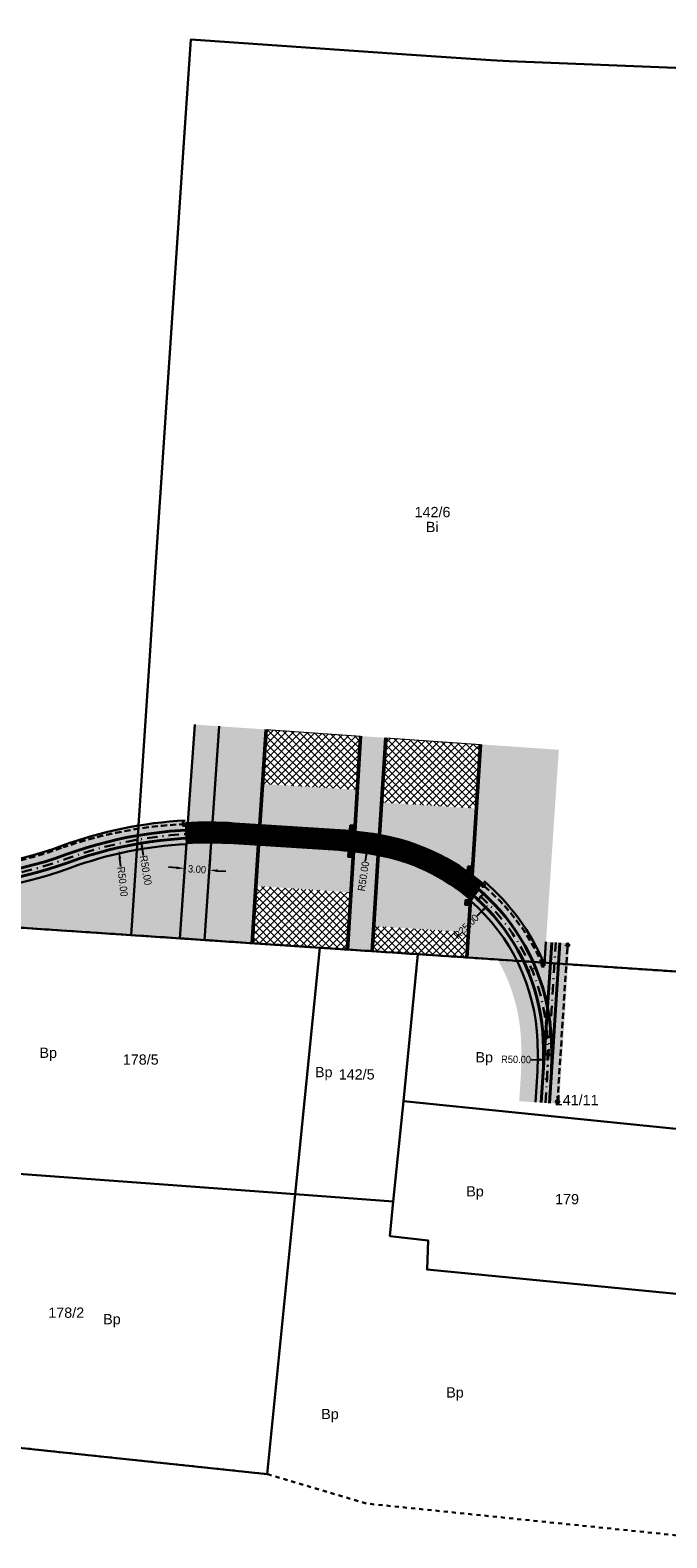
# Model space of a CAD drawing. Header units: metres. Extents: x 6603615 to 6604581, y 5739741 to 5740610.
# Tile 9 of 14: x 6604117 to 6604194, y 5739753 to 5739937. Entities that reach past the tile are written whole.
import ezdxf
from ezdxf.enums import TextEntityAlignment as Align

# ---------------------------------------------------------------- set-up
doc = ezdxf.new("R2010")
doc.units = ezdxf.units.M
for name, pattern in [('DASHDOT', [25.4, 12.7, -6.35, 0, -6.35]), ('HIDDEN', [0.375, 0.25, -0.125]), ('PRZER1-1', [1, 0.5, -0.5])]:
    doc.linetypes.add(name, pattern=pattern)
for name, color, linetype, lineweight in [('_działki', 3, 'Continuous', 40), ('EPT 2_2--830--', 7, 'Continuous', 13), ('EPT 3_2--460--', 7, 'Continuous', 13), ('FREZOWANIE', 12, 'Continuous', 5), ('KRAW_FAZA_12cm_20x30cm', 7, 'Continuous', 50), ('M_WPUSTY', 190, 'Continuous', 30), ('OBRZEŻE_BET_8X40', 236, 'Continuous', 30), ('ODW_DRENAZ', 5, 'HIDDEN', 30), ('ODW_DRENAZ_NAJN', 5, 'HIDDEN', 30), ('ODW_SKRZYNKI', 5, 'Continuous', 13), ('OPORNIK_BET_15X30cm', 124, 'Continuous', 30), ('OSIE_TORU', 10, 'DASHDOT', 30), ('szyny 60R2', 14, 'Continuous', 40), ('T_ODW_ZWROTNIC', 180, 'Continuous', 35), ('T_POŁ_ELEKTR', 1, 'Continuous', 30), ('zwrotnica R50m', 140, 'Continuous', 40)]:
    doc.layers.add(name, color=color, linetype=linetype, lineweight=lineweight)
for name, color, linetype, lineweight, true_color in [('GESDZI', 7, 'Continuous', 18, 0x008000), ('GESDZI_O', 7, 'Continuous', 18, 0x008000), ('GESUZY', 7, 'Continuous', 18, 0x008000), ('GESUZY_O', 7, 'Continuous', 18, 0x008000), ('HECZ_JEZDNIA', 7, 'Continuous', 0, 0xcccccc), ('HECZ_PŁYTY_BET_50X50', 7, 'Continuous', 5, 0xfaf9b8), ('HECZ_ZIELEN', 7, 'Continuous', 0, 0xd6ffd6)]:
    doc.layers.add(name, color=color, linetype=linetype, lineweight=lineweight, true_color=true_color)
doc.layers.add('KRESK_TOR_KLAS_PODKŁAD', color=38, linetype='Continuous', lineweight=15, transparency=0.55)
doc.layers.add('T_KRESK_PŁYTA_EPT', color=86, linetype='Continuous', lineweight=13, transparency=0.55)
doc.layers.add('WYMIARY', color=7, linetype='Continuous')
doc.styles.add('Arial', font='arial.ttf')
doc.styles.add('wym500', font='arial.ttf', dxfattribs={"width": 0.9, "height": 0.9})
doc.dimstyles.new('500', dxfattribs={"dimtxt": 0.9, "dimasz": 1, "dimexe": 0.18, "dimexo": 0, "dimgap": 0.09, "dimtad": 0, "dimzin": 0, "dimdsep": 46, "dimtxsty": 'wym500', "dimcen": 0.25, "dimclrd": 256, "dimclre": 256, "dimclrt": 256, "dimaunit": 2, "dimadec": 7, "dimazin": 0, "dimtfac": 1, "dimtofl": 0, "dimtmove": 0, "dimatfit": 3, "dimfxl": 0.18, "dimtolj": 1, "dimtzin": 0, "dimlwd": -1, "dimlwe": -1, "dimarcsym": 0})
pattern_1 = [(60, (0, 0), (-0.238124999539, 0.412444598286), [0.238125, -0.238125]), (120, (0, 0), (-0.476249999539, 2.66e-10), [0.238125, -0.238125]), (0, (-0.11906, 0.20622), (0.238125, 0.41244459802), [0.238125, -0.238125])]
pattern_2 = [(45, (0, 0), (-0.449012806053, 0.449012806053), []), (135, (0, 0), (-0.449012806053, -0.449012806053), [])]

# ---------------------------------------------------------------- blocks, each defined once
blk = doc.blocks.new('A$C8469fa7e')
at = {"layer": 'GESDZI', "color": 3, "linetype": 'Continuous', "lineweight": 30}
blk.add_lwpolyline([(6604211.14, 5740049.68), (6604208.38, 5740004.99), (6604205.71, 5739965.06), (6604205.14, 5739956.67), (6604203.8, 5739936.9), (6604203.44, 5739931.58), (6604197.3, 5739931.89), (6604174.97, 5739932.82), (6604172.74, 5739932.92), (6604162.47, 5739933.62), (6604136.19, 5739935.43), (6604135.4, 5739923.52), (6604134.09, 5739903.98), (6604131.95, 5739871.82), (6604131.15, 5739859.81), (6604129.12, 5739829.44), (6604128.92, 5739826.44), (6604111.39, 5739827.61), (6604062.77, 5739830.84), (6604014.55, 5739834.06), (6603991.05, 5739835.63), (6603918.87, 5739840.43)], dxfattribs=at)
for points in [[(6604196.08, 5739821.95), (6604163.88, 5739824.11), (6604151.94, 5739824.9), (6604128.92, 5739826.44), (6604129.12, 5739829.44), (6604131.15, 5739859.81), (6604131.95, 5739871.82), (6604134.09, 5739903.98), (6604135.4, 5739923.52), (6604136.19, 5739935.43), (6604162.47, 5739933.62), (6604172.74, 5739932.92), (6604174.97, 5739932.82), (6604197.3, 5739931.89), (6604203.44, 5739931.58), (6604202.44, 5739916.9), (6604201.1, 5739896.98), (6604199.76, 5739877.24), (6604198.87, 5739863.88), (6604198.07, 5739851.9)], [(6604148.92, 5739794.91), (6604107.99, 5739797.9), (6604109.98, 5739814.88), (6604111.39, 5739827.61), (6604128.92, 5739826.44), (6604151.94, 5739824.9)], [(6604162.1, 5739806.24), (6604160.87, 5739794.03), (6604148.92, 5739794.91), (6604151.94, 5739824.9), (6604163.88, 5739824.11)], [(6604202.94, 5739802.07), (6604162.1, 5739806.24), (6604163.88, 5739824.11), (6604196.08, 5739821.95), (6604205, 5739821.48), (6604204.8, 5739819.36)], [(6604201.17, 5739782.23), (6604164.99, 5739785.73), (6604165.12, 5739789.25), (6604160.46, 5739789.81), (6604160.87, 5739794.03), (6604162.1, 5739806.24), (6604202.94, 5739802.07), (6604202.87, 5739796.39), (6604202.2, 5739791.02), (6604201.82, 5739787.94)], [(6604107.99, 5739797.9), (6604148.92, 5739794.91), (6604145.49, 5739760.84), (6604104.16, 5739765.22)]]:
    blk.add_lwpolyline(points, close=True, dxfattribs=at)
at = {"layer": 'GESUZY', "color": 3, "linetype": 'PRZER1-1', "lineweight": 30}
for points in [[(6604211.14, 5740049.68), (6604225.19, 5740023.63), (6604254.17, 5739970.57), (6604285.94, 5739911.03), (6604306.33, 5739857), (6604297.35, 5739839.72), (6604205, 5739821.48), (6604196.08, 5739821.95), (6604163.88, 5739824.11), (6604151.94, 5739824.9), (6604128.92, 5739826.44), (6604111.39, 5739827.61), (6604062.77, 5739830.84), (6604014.55, 5739834.06), (6603991.05, 5739835.63), (6603918.87, 5739840.43)], [(6603918.87, 5739840.43), (6603991.05, 5739835.63), (6604014.55, 5739834.06), (6604062.77, 5739830.84), (6604111.39, 5739827.61), (6604128.92, 5739826.44), (6604151.94, 5739824.9), (6604163.88, 5739824.11), (6604196.08, 5739821.95)], [(6604198.35, 5739753.08), (6604157.55, 5739757.26), (6604145.49, 5739760.84), (6604104.16, 5739765.22), (6604103.76, 5739762.08), (6604080.06, 5739763.01), (6604055.92, 5739765.77), (6604056.49, 5739770.59), (6604007.78, 5739776.06), (6603985.53, 5739778.39), (6603985.11, 5739774.29), (6603913.61, 5739782.31)]]:
    blk.add_lwpolyline(points, dxfattribs=at)
at = {"layer": 'GESDZI_O', "color": 3, "linetype": 'Continuous', "lineweight": 30, "style": 'Arial'}
for s, p in [('142/6', (6604165.65, 5739877.3)), ('178/5', (6604130.1, 5739810.67)), ('142/5', (6604156.41, 5739808.86)), ('141/11', (6604183.21, 5739805.74)), ('179', (6604182.04, 5739793.68)), ('178/2', (6604121.02, 5739779.86))]:
    blk.add_text(s, height=1.25, rotation=360, dxfattribs=at).set_placement(p, align=Align.CENTER)
at = {"layer": 'GESUZY_O', "color": 3, "linetype": 'Continuous', "lineweight": 30, "style": 'Arial'}
for s, p in [('Bi', (6604165.62, 5739875.49)), ('Bp', (6604118.83, 5739811.49)), ('Bp', (6604171.95, 5739810.95)), ('Bp', (6604152.4, 5739809.14)), ('Bp', (6604170.83, 5739794.63)), ('Bp', (6604126.59, 5739779.07)), ('Bp', (6604168.39, 5739770.15)), ('Bp', (6604153.16, 5739767.53))]:
    blk.add_text(s, height=1.25, rotation=360, dxfattribs=at).set_placement(p, align=Align.CENTER)
blk = doc.blocks.new('*D87')
at = {"layer": 'Defpoints', "color": 0, "linetype": 'ByBlock', "transparency": 16777216}
for p in [(6604127.44, 5739836.77), (6604133.26, 5739787.11)]:
    blk.add_point(p, dxfattribs=at)
at = {"layer": 'WYMIARY', "linetype": 'ByBlock', "transparency": 16777216}
blk.add_line((6604127.67, 5739834.78), (6604127.55, 5739835.78), dxfattribs=at)
blk.add_solid([(6604127.72, 5739835.79), (6604127.39, 5739835.76), (6604127.44, 5739836.77)], dxfattribs=at)
at = {"layer": 'WYMIARY', "linetype": 'ByBlock', "transparency": 16777216, "insert": (6604127.89, 5739832.95), "char_height": 0.9, "attachment_point": 5, "rotation": 276.6899, "style": 'wym500'}
blk.add_mtext('\\A1;R50.00', dxfattribs=at)
blk = doc.blocks.new('EPT_0.46')
at = {"layer": 'T_KRESK_PŁYTA_EPT'}
h = blk.add_hatch(color=43, dxfattribs=at)
h.dxf.hatch_style = 1
h.paths.add_polyline_path([(1.31, 1.5), (0, 0), (0.35, -0.3), (1.66, 1.19)])
at = {"layer": 'EPT 3_2--460--', "color": 0}
blk.add_lwpolyline([(1.31, 1.5), (0, 0), (0.35, -0.3), (1.66, 1.19)], close=True, dxfattribs=at)
blk = doc.blocks.new('EPT 2_2--830--1m')
at = {"layer": 'T_KRESK_PŁYTA_EPT'}
h = blk.add_hatch(color=53, dxfattribs=at)
h.dxf.hatch_style = 1
h.paths.add_polyline_path([(0.4, 0.12), (-0.4, -0.12), (-0.69, 0.84), (0.11, 1.08)])
at = {"layer": 'EPT 2_2--830--', "color": 0}
blk.add_lwpolyline([(0.4, 0.12), (-0.4, -0.12), (-0.69, 0.84), (0.11, 1.08)], close=True, dxfattribs=at)
blk = doc.blocks.new('EPT_2_2')
at = {"layer": 'T_KRESK_PŁYTA_EPT'}
h = blk.add_hatch(color=53, dxfattribs=at)
h.dxf.hatch_style = 1
h.paths.add_polyline_path([(0.1, -2.03), (-0.72, -1.9), (-0.41, 0.06), (0.41, -0.06)])
at = {"layer": 'EPT 2_2--830--', "color": 0}
blk.add_lwpolyline([(0.1, -2.03), (-0.72, -1.9), (-0.41, 0.06), (0.41, -0.06)], close=True, dxfattribs=at)
blk = doc.blocks.new('EPT5')
at = {"layer": 'T_KRESK_PŁYTA_EPT'}
h = blk.add_hatch(color=53, dxfattribs=at)
h.dxf.hatch_style = 1
h.paths.add_polyline_path([(0, 0), (0.51, 0.65), (0.9, 0.35), (0.39, -0.31)])
at = {"layer": 'EPT 2_2--830--', "color": 0}
blk.add_lwpolyline([(0, 0), (0.51, 0.65), (0.9, 0.35), (0.39, -0.31)], close=True, dxfattribs=at)
blk = doc.blocks.new('EPT 3_2 1m')
at = {"layer": 'T_KRESK_PŁYTA_EPT'}
h = blk.add_hatch(color=43, dxfattribs=at)
h.dxf.hatch_style = 1
h.paths.add_polyline_path([(0.09, 1.07), (0.38, 0.12), (-0.32, -0.1), (-0.61, 0.86)])
at = {"layer": 'EPT 3_2--460--', "color": 0}
blk.add_lwpolyline([(0.09, 1.07), (0.38, 0.12), (-0.32, -0.1), (-0.61, 0.86)], close=True, dxfattribs=at)
blk = doc.blocks.new('EPT 3_2')
at = {"layer": 'T_KRESK_PŁYTA_EPT'}
h = blk.add_hatch(color=43, dxfattribs=at)
h.dxf.hatch_style = 1
h.paths.add_polyline_path([(-0.56, -1.91), (0, 0), (0.64, -0.19), (0.08, -2.1)])
at = {"layer": 'EPT 3_2--460--', "color": 0}
blk.add_lwpolyline([(-0.56, -1.91), (0, 0), (0.64, -0.19), (0.08, -2.1)], close=True, dxfattribs=at)
blk = doc.blocks.new('EPT_0.46_2')
at = {"layer": 'T_KRESK_PŁYTA_EPT'}
h = blk.add_hatch(color=43, dxfattribs=at)
h.dxf.hatch_style = 1
h.paths.add_polyline_path([(0, 0), (0.66, 0.75), (1.01, 0.45), (0.35, -0.3)])
at = {"layer": 'EPT 3_2--460--', "color": 0}
blk.add_lwpolyline([(0, 0), (0.66, 0.75), (1.01, 0.45), (0.35, -0.3)], close=True, dxfattribs=at)
blk = doc.blocks.new('*D262')
at = {"layer": 'Defpoints', "color": 0, "linetype": 'ByBlock', "transparency": 16777216}
for p in [(6604135.55, 5739835.86), (6604138.54, 5739835.65), (6604138.45, 5739834.35)]:
    blk.add_point(p, dxfattribs=at)
at = {"layer": 'WYMIARY', "linetype": 'ByBlock', "transparency": 16777216}
for p, q in [((6604135.55, 5739835.86), (6604135.45, 5739834.37)), ((6604138.54, 5739835.65), (6604138.44, 5739834.17)), ((6604134.46, 5739834.62), (6604133.47, 5739834.69)), ((6604139.45, 5739834.28), (6604140.45, 5739834.21))]:
    blk.add_line(p, q, dxfattribs=at)
for points in [[(6604134.47, 5739834.79), (6604134.45, 5739834.46), (6604135.46, 5739834.55)], [(6604139.46, 5739834.44), (6604139.44, 5739834.11), (6604138.45, 5739834.35)]]:
    blk.add_solid(points, dxfattribs=at)
at = {"layer": 'WYMIARY', "linetype": 'ByBlock', "transparency": 16777216, "insert": (6604136.96, 5739834.45), "char_height": 0.9, "attachment_point": 5, "rotation": 356.0418, "style": 'wym500'}
blk.add_mtext('\\A1;3.00', dxfattribs=at)
blk = doc.blocks.new('*D264')
at = {"layer": 'Defpoints', "color": 0, "linetype": 'ByBlock', "transparency": 16777216}
for p in [(6604130.09, 5739838.12), (6604138.29, 5739788.79)]:
    blk.add_point(p, dxfattribs=at)
at = {"layer": 'WYMIARY', "linetype": 'ByBlock', "transparency": 16777216}
blk.add_line((6604130.42, 5739836.14), (6604130.26, 5739837.13), dxfattribs=at)
blk.add_solid([(6604130.42, 5739837.16), (6604130.09, 5739837.1), (6604130.09, 5739838.12)], dxfattribs=at)
at = {"layer": 'WYMIARY', "linetype": 'ByBlock', "transparency": 16777216, "insert": (6604130.72, 5739834.33), "char_height": 0.9, "attachment_point": 5, "rotation": 279.4313, "style": 'wym500'}
blk.add_mtext('\\A1;R50.00', dxfattribs=at)
blk = doc.blocks.new('*D265')
at = {"layer": 'Defpoints', "color": 0, "linetype": 'ByBlock', "transparency": 16777216}
for p in [(6604157.81, 5739837.48), (6604150.47, 5739788.02)]:
    blk.add_point(p, dxfattribs=at)
at = {"layer": 'WYMIARY', "linetype": 'ByBlock', "transparency": 16777216}
blk.add_line((6604157.5, 5739835.42), (6604157.66, 5739836.49), dxfattribs=at)
blk.add_solid([(6604157.5, 5739836.51), (6604157.83, 5739836.46), (6604157.81, 5739837.48)], dxfattribs=at)
at = {"layer": 'WYMIARY', "linetype": 'ByBlock', "transparency": 16777216, "insert": (6604157.23, 5739833.6), "char_height": 0.9, "attachment_point": 5, "rotation": 81.5609, "style": 'wym500'}
blk.add_mtext('\\A1;R50.00', dxfattribs=at)
blk = doc.blocks.new('*D266')
at = {"layer": 'Defpoints', "color": 0, "linetype": 'ByBlock', "transparency": 16777216}
for p in [(6604172.5, 5739830.17), (6604154.66, 5739812.67)]:
    blk.add_point(p, dxfattribs=at)
at = {"layer": 'WYMIARY', "linetype": 'ByBlock', "transparency": 16777216}
blk.add_line((6604171.07, 5739828.77), (6604171.79, 5739829.47), dxfattribs=at)
blk.add_solid([(6604171.67, 5739829.59), (6604171.9, 5739829.36), (6604172.5, 5739830.17)], dxfattribs=at)
at = {"layer": 'WYMIARY', "linetype": 'ByBlock', "transparency": 16777216, "insert": (6604169.76, 5739827.48), "char_height": 0.9, "attachment_point": 5, "rotation": 44.4543, "style": 'wym500'}
blk.add_mtext('\\A1;R25.00', dxfattribs=at)
blk = doc.blocks.new('*D267')
at = {"layer": 'Defpoints', "color": 0, "linetype": 'ByBlock', "transparency": 16777216}
for p in [(6604129.67, 5739811.76), (6604179.67, 5739811.26)]:
    blk.add_point(p, dxfattribs=at)
at = {"layer": 'WYMIARY', "linetype": 'ByBlock', "transparency": 16777216}
blk.add_line((6604177.67, 5739811.28), (6604178.67, 5739811.27), dxfattribs=at)
blk.add_solid([(6604178.67, 5739811.44), (6604178.67, 5739811.11), (6604179.67, 5739811.26)], dxfattribs=at)
at = {"layer": 'WYMIARY', "linetype": 'ByBlock', "transparency": 16777216, "insert": (6604175.83, 5739811.3), "char_height": 0.9, "attachment_point": 5, "rotation": 359.4273, "style": 'wym500'}
blk.add_mtext('\\A1;R50.00', dxfattribs=at)
blk = doc.blocks.new('WPUST')
at = {"layer": 'M_WPUSTY'}
h = blk.add_hatch(color=256, dxfattribs=at)
h.dxf.hatch_style = 1
h.paths.add_polyline_path([(0.54, 0.48), (-0.06, 0.4), (0, 0), (0.59, 0.08)])
blk.add_lwpolyline([(0.54, 0.48), (-0.06, 0.4), (0, 0), (0.59, 0.08), (0.54, 0.48)], close=True, dxfattribs=at)
blk = doc.blocks.new('zwr50')
at = {"layer": 'T_ODW_ZWROTNIC'}
for centre in [(-2.66, 2.27), (-2.99, 1.61), (-0.13, 0.63)]:
    blk.add_circle(centre, 0.06, dxfattribs=at)
at = {"layer": 'zwrotnica R50m'}
for p, q in [((0, 0), (-4.45, 2.27)), ((0.45, 0.89), (-4, 3.16))]:
    blk.add_line(p, q, dxfattribs=at)
for radius in [49.5, 50.5]:
    blk.add_arc((-22.5, -44.09), radius, 62.9595, 68.7469, dxfattribs=at)
blk = doc.blocks.new('skrzynka-odw-szyny')
blk.add_lwpolyline([(0.07, 0.21), (0.07, 0), (-0.08, 0), (-0.08, 0.21)], close=True)
at = {"linetype": 'HIDDEN', "ltscale": 0.2}
blk.add_circle((0, 0.07), 0.054, dxfattribs=at)
blk = doc.blocks.new('POŁ_ELEKTR')
at = {"layer": 'T_POŁ_ELEKTR'}
blk.add_line((0, 0), (0.83, -0.55), dxfattribs=at)
for centre in [(0, 0), (0.83, -0.55)]:
    blk.add_circle(centre, 0.1, dxfattribs=at)

msp = doc.modelspace()

# ---------------------------------------------------------------- hatches: boundary and pattern name
at = {"layer": 'FREZOWANIE'}
h = msp.add_hatch(dxfattribs=at)
h.set_pattern_fill('ANSI37', color=256, scale=0.2)
h.set_pattern_definition(pattern_2)
h.paths.add_polyline_path([(6604156.485, 5739844.128), (6604156.885, 5739850.663), (6604145.397, 5739851.458), (6604144.954, 5739844.834)])
h = msp.add_hatch(dxfattribs=at)
h.set_pattern_fill('ANSI37', color=256, scale=0.2)
h.set_pattern_definition(pattern_2)
h.paths.add_polyline_path([(6604170.993, 5739841.85), (6604171.492, 5739849.652), (6604159.956, 5739850.45), (6604159.453, 5739842.588)])
h = msp.add_hatch(dxfattribs=at)
h.set_pattern_fill('ANSI37', color=256, scale=0.2)
h.set_pattern_definition(pattern_2)
h.paths.add_polyline_path([(6604144.123, 5739832.408), (6604143.658, 5739825.454), (6604151.94, 5739824.9), (6604155.294, 5739824.678), (6604155.72, 5739831.632)])
h = msp.add_hatch(dxfattribs=at)
h.set_pattern_fill('ANSI37', color=256, scale=0.2)
h.set_pattern_definition(pattern_2)
h.paths.add_polyline_path([(6604158.489, 5739827.522), (6604158.294, 5739824.48), (6604163.88, 5739824.11), (6604169.833, 5739823.711), (6604170.029, 5739826.783)])
at = {"layer": 'HECZ_JEZDNIA'}
h = msp.add_hatch(color=256, dxfattribs=at)
h.dxf.hatch_style = 1
h.paths.add_polyline_path([(6604153.728, 5739839.266, -0.0119566), (6604156.174, 5739839.052), (6604156.485, 5739844.128), (6604144.954, 5739844.834), (6604144.621, 5739839.845)])
h = msp.add_hatch(color=256, dxfattribs=at)
h.dxf.hatch_style = 1
h.paths.add_polyline_path([(6604170.474, 5739833.74), (6604170.993, 5739841.85), (6604159.453, 5739842.588), (6604159.199, 5739838.622, -0.1181957)])
h = msp.add_hatch(color=256, dxfattribs=at)
h.dxf.hatch_style = 1
h.paths.add_polyline_path([(6604155.72, 5739831.632), (6604156.026, 5739836.623, 0.0125801), (6604153.574, 5739836.841), (6604144.458, 5739837.42), (6604144.123, 5739832.408)])
h = msp.add_hatch(color=256, dxfattribs=at)
h.dxf.hatch_style = 1
h.paths.add_polyline_path([(6604170.029, 5739826.783), (6604170.285, 5739830.775, 0.1326633), (6604159.043, 5739836.181), (6604158.489, 5739827.522)])
at = {"layer": 'HECZ_PŁYTY_BET_50X50'}
h = msp.add_hatch(color=256, dxfattribs=at)
h.dxf.hatch_style = 1
h.paths.add_polyline_path([(6604139.665, 5739851.854), (6604136.672, 5739852.061), (6604135.843, 5739840.085, -0.0146647), (6604138.854, 5739840.14)])
h = msp.add_hatch(color=256, dxfattribs=at)
h.dxf.hatch_style = 1
h.paths.add_polyline_path([(6604138.686, 5739837.712, 0.0153995), (6604135.675, 5739837.644), (6604134.872, 5739826.042), (6604137.865, 5739825.842)])
at = {"layer": 'HECZ_ZIELEN'}
h = msp.add_hatch(color=256, dxfattribs=at)
h.dxf.hatch_style = 1
h.paths.add_polyline_path([(6604138.854, 5739840.14, -0.0131066), (6604141.544, 5739840.04), (6604144.621, 5739839.845), (6604145.397, 5739851.458), (6604139.665, 5739851.854)])
h = msp.add_hatch(color=256, dxfattribs=at)
h.dxf.hatch_style = 1
edge = h.paths.add_edge_path()
edge.add_line((6604159.956, 5739850.45), (6604156.885, 5739850.663))
edge.add_line((6604156.885, 5739850.663), (6604156.174, 5739839.052))
edge.add_arc((6604150.471, 5739788.019), 51.35, 80.36353, 83.62341, ccw=False)
edge.add_arc((6604154.656, 5739812.667), 26.35, 80.07136, 80.36353, ccw=False)
edge.add_line((6604159.199, 5739838.622), (6604159.956, 5739850.45))
edge = h.paths.add_edge_path()
edge.add_arc((6604154.656, 5739812.666), 23.92, 79.43173, 80.36353)
edge.add_arc((6604150.471, 5739788.019), 48.92, 80.36353, 83.48054)
edge.add_line((6604156.026, 5739836.623), (6604155.294, 5739824.678))
edge.add_line((6604155.294, 5739824.678), (6604158.294, 5739824.48))
edge.add_line((6604158.294, 5739824.48), (6604159.043, 5739836.181))
h = msp.add_hatch(color=256, dxfattribs=at)
h.dxf.hatch_style = 1
edge = h.paths.add_edge_path()
edge.add_line((6604181.037, 5739848.992), (6604171.544, 5739849.649))
edge.add_line((6604171.544, 5739849.649), (6604170.474, 5739833.74))
edge.add_arc((6604154.657, 5739812.668), 26.348, 49.6328, 53.10811, ccw=False)
edge.add_line((6604171.723, 5739832.743), (6604171.93, 5739832.987))
edge.add_arc((6604154.656, 5739812.666), 26.67, 22.49198, 49.63291, ccw=False)
edge.add_line((6604179.297, 5739822.869), (6604179.475, 5739825.601))
edge.add_line((6604179.475, 5739825.601), (6604181.037, 5739848.992))
h = msp.add_hatch(color=256, dxfattribs=at)
h.dxf.hatch_style = 1
edge = h.paths.add_edge_path()
edge.add_line((6604128.92, 5739826.44), (6604129.12, 5739829.44))
edge.add_line((6604129.12, 5739829.44), (6604129.613, 5739836.816))
edge.add_arc((6604138.287, 5739788.794), 48.8, 100.2388, 110.05313)
edge.add_arc((6604103.998, 5739882.731), 51.2, 266.36353, 290.05313, ccw=False)
edge.add_line((6604100.751, 5739831.634), (6604029.337, 5739836.173))
edge.add_line((6604029.337, 5739836.173), (6604029.241, 5739834.676))
edge.add_line((6604029.241, 5739834.676), (6603984.111, 5739837.544))
edge.add_line((6603984.111, 5739837.544), (6603984.019, 5739836.098))
edge.add_line((6603984.019, 5739836.098), (6603991.05, 5739835.63))
edge.add_line((6603991.05, 5739835.63), (6604014.55, 5739834.06))
edge.add_line((6604014.55, 5739834.06), (6604062.77, 5739830.84))
edge.add_line((6604062.77, 5739830.84), (6604111.39, 5739827.61))
edge.add_line((6604111.39, 5739827.61), (6604128.92, 5739826.44))
edge = h.paths.add_edge_path()
edge.add_arc((6604138.287, 5739788.794), 48.8, 93.07892, 100.2388)
edge.add_line((6604129.613, 5739836.816), (6604129.12, 5739829.44))
edge.add_line((6604129.12, 5739829.44), (6604128.92, 5739826.44))
edge.add_line((6604128.92, 5739826.44), (6604134.872, 5739826.042))
edge.add_line((6604134.872, 5739826.042), (6604135.666, 5739837.523))
h = msp.add_hatch(color=256, dxfattribs=at)
h.dxf.hatch_style = 1
h.paths.add_polyline_path([(6604144.458, 5739837.42), (6604141.39, 5739837.615, 0.0138283), (6604138.686, 5739837.712), (6604137.865, 5739825.842), (6604143.658, 5739825.454)])
h = msp.add_hatch(color=256, dxfattribs=at)
h.dxf.hatch_style = 1
h.paths.add_polyline_path([(6604170.275, 5739830.624), (6604169.833, 5739823.711), (6604175.948, 5739823.3, 0.0982535)])
h = msp.add_hatch(color=256, dxfattribs=at)
h.dxf.hatch_style = 1
h.paths.add_polyline_path([(6604178.37, 5739808.599, 0.0252576), (6604178.441, 5739813.525, 0.1071839), (6604175.948, 5739823.3), (6604173.598, 5739823.458, -0.1210317), (6604176.442, 5739813.453, -0.0252575), (6604176.374, 5739808.728), (6604176.211, 5739806.227), (6604178.207, 5739806.097)])
at = {"layer": 'KRESK_TOR_KLAS_PODKŁAD'}
h = msp.add_hatch(dxfattribs=at)
h.set_pattern_fill('TRIANG', color=256, scale=0.05)
h.set_pattern_definition(pattern_1)
edge = h.paths.add_edge_path()
edge.add_line((6604135.675, 5739837.644), (6604135.528, 5739840.39))
edge.add_arc((6604138.287, 5739788.794), 51.67, 93.06157, 110.05313)
edge.add_arc((6604103.998, 5739882.731), 48.33, 266.36353, 290.05313, ccw=False)
edge.add_line((6604100.933, 5739834.498), (6604063.367, 5739836.886))
edge.add_line((6604063.367, 5739836.886), (6604063.185, 5739834.022))
edge.add_line((6604063.185, 5739834.022), (6604100.751, 5739831.634))
edge.add_arc((6604103.998, 5739882.731), 51.2, 266.36353, 290.05313)
edge.add_arc((6604138.287, 5739788.794), 48.8, 93.07892, 110.05313, ccw=False)
edge.add_line((6604135.666, 5739837.523), (6604135.675, 5739837.644))
h = msp.add_hatch(dxfattribs=at)
h.set_pattern_fill('TRIANG', color=256, scale=0.05)
h.set_pattern_definition(pattern_1)
h.paths.add_polyline_path([(6604159.067, 5739838.645, 0.0261859), (6604153.728, 5739839.266), (6604141.544, 5739840.04, 0.029234), (6604135.545, 5739840.07), (6604135.675, 5739837.644, -0.029234), (6604141.39, 5739837.615), (6604153.574, 5739836.841, -0.0261859), (6604158.66, 5739836.249, -0.1379283), (6604170.365, 5739830.706), (6604170.745, 5739831.143), (6604170.697, 5739831.185), (6604171.351, 5739831.941), (6604171.172, 5739832.095), (6604171.723, 5739832.743, 0.134897)])
h = msp.add_hatch(dxfattribs=at)
h.set_pattern_fill('TRIANG', color=256, scale=0.05)
h.set_pattern_definition(pattern_1)
edge = h.paths.add_edge_path()
edge.add_line((6604170.745, 5739831.143), (6604170.365, 5739830.706))
edge.add_line((6604170.365, 5739830.706), (6604170.285, 5739830.775))
edge.add_line((6604170.285, 5739830.775), (6604170.275, 5739830.624))
edge.add_arc((6604154.656, 5739812.666), 23.8, 2.06764, 48.98495, ccw=False)
edge.add_arc((6604129.672, 5739811.764), 48.8, -3.71986, 2.06764, ccw=False)
edge.add_line((6604178.37, 5739808.598), (6604178.207, 5739806.097))
edge.add_line((6604178.207, 5739806.097), (6604181.071, 5739805.911))
edge.add_line((6604181.071, 5739805.911), (6604182.339, 5739825.415))
edge.add_line((6604182.339, 5739825.415), (6604179.475, 5739825.601))
edge.add_line((6604179.475, 5739825.601), (6604179.297, 5739822.869))
edge.add_arc((6604154.656, 5739812.666), 26.67, 22.49198, 49.63292)
edge.add_line((6604171.93, 5739832.987), (6604171.172, 5739832.095))
edge.add_line((6604171.172, 5739832.095), (6604171.351, 5739831.941))
edge.add_line((6604171.351, 5739831.941), (6604170.697, 5739831.185))
edge.add_line((6604170.697, 5739831.185), (6604170.745, 5739831.143))

# ---------------------------------------------------------------- linework, layer by layer
at = {"layer": 'FREZOWANIE'}
for p, q in [((6604145.397, 5739851.458), (6604156.885, 5739850.663)), ((6604159.956, 5739850.45), (6604171.492, 5739849.652)), ((6604143.658, 5739825.454), (6604155.294, 5739824.678)), ((6604158.294, 5739824.48), (6604169.833, 5739823.711))]:
    msp.add_line(p, q, dxfattribs=at)
at = {"layer": 'KRAW_FAZA_12cm_20x30cm', "flags": 128}
for points in [[(6604145.397, 5739851.458), (6604144.621, 5739839.845)], [(6604156.885, 5739850.663), (6604156.174, 5739839.052)], [(6604159.956, 5739850.45), (6604159.199, 5739838.622)], [(6604170.474, 5739833.74), (6604171.492, 5739849.652)], [(6604144.458, 5739837.42), (6604143.658, 5739825.454)], [(6604156.026, 5739836.623), (6604155.294, 5739824.678)], [(6604159.043, 5739836.181), (6604158.294, 5739824.48)], [(6604169.833, 5739823.711), (6604170.285, 5739830.775)]]:
    msp.add_lwpolyline(points, dxfattribs=at)
at = {"layer": 'OBRZEŻE_BET_8X40', "flags": 128}
for points in [[(6604136.672, 5739852.061), (6604135.843, 5739840.085)], [(6604139.665, 5739851.854), (6604138.854, 5739840.14)], [(6604135.675, 5739837.644), (6604134.872, 5739826.042)], [(6604138.686, 5739837.712), (6604137.865, 5739825.842)]]:
    msp.add_lwpolyline(points, dxfattribs=at)
for points in [[(6604135.666, 5739837.523, 0.0741997), (6604121.554, 5739834.635, -0.1037351), (6604100.751, 5739831.634), (6604061.038, 5739834.158), (6603984.206, 5739839.041)], [(6604135.528, 5739840.39, 0.0742758), (6604120.57, 5739837.331, -0.1037351), (6604100.933, 5739834.498), (6604030.198, 5739838.994)], [(6604171.93, 5739832.987, -0.1189814), (6604179.297, 5739822.869), (6604179.475, 5739825.601)], [(6604178.207, 5739806.097), (6604178.37, 5739808.598, 0.0252581), (6604178.441, 5739813.525, 0.2076239), (6604170.275, 5739830.624)]]:
    msp.add_lwpolyline(points, format="xyb", dxfattribs=at)
at = {"layer": 'ODW_DRENAZ', "ltscale": 3}
msp.add_lwpolyline([(6604179.094, 5739822.785, 0.1153409), (6604171.645, 5739832.651, 0.134897), (6604159.047, 5739838.526, 0.0261859), (6604153.721, 5739839.146), (6604141.537, 5739839.92, 0.029234), (6604135.551, 5739839.95, 0.0723112), (6604120.646, 5739837.124, -0.1037351), (6604100.919, 5739834.279), (6604025.498, 5739839.169)], format="xyb", dxfattribs=at)
msp.add_lwpolyline([(6604180.866, 5739806.145), (6604182.105, 5739825.209)], dxfattribs=at)
at = {"layer": 'ODW_DRENAZ', "ltscale": 0.1}
for centre in [(6604135.33, 5739839.94), (6604171.814, 5739832.51), (6604182.105, 5739825.209)]:
    msp.add_circle(centre, 0.212, dxfattribs=at)
at = {"layer": 'ODW_DRENAZ', "ltscale": 0.5}
for centre in [(6604135.33, 5739839.94), (6604171.814, 5739832.51), (6604182.105, 5739825.209)]:
    msp.add_circle(centre, 0.158, dxfattribs=at)
at = {"layer": 'ODW_DRENAZ_NAJN', "ltscale": 0.1}
for centre in [(6604179.094, 5739822.785), (6604180.866, 5739806.145)]:
    msp.add_circle(centre, 0.212, dxfattribs=at)
at = {"layer": 'ODW_DRENAZ_NAJN', "ltscale": 0.5}
for centre in [(6604179.094, 5739822.785), (6604180.866, 5739806.145)]:
    msp.add_circle(centre, 0.158, dxfattribs=at)
at = {"layer": 'OPORNIK_BET_15X30cm', "flags": 128}
for points in [[(6604171.723, 5739832.743, 0.134897), (6604159.067, 5739838.645, 0.0261859), (6604153.728, 5739839.266), (6604141.544, 5739840.04, 0.029234), (6604135.545, 5739840.07)], [(6604170.365, 5739830.706, 0.1379283), (6604158.66, 5739836.249, 0.0261859), (6604153.574, 5739836.841), (6604141.39, 5739837.615, 0.029234), (6604135.675, 5739837.644)]]:
    msp.add_lwpolyline(points, format="xyb", dxfattribs=at)
at = {"layer": 'OSIE_TORU', "ltscale": 0.1, "flags": 128}
msp.add_lwpolyline([(6604179.567, 5739808.521, 0.0252581), (6604179.64, 5739813.568, 0.3555722), (6604158.841, 5739837.314, 0.0261859), (6604153.643, 5739837.919), (6604141.459, 5739838.693, 0.1037351), (6604121.143, 5739835.762, -0.1037351), (6604100.827, 5739832.832), (6603984.282, 5739840.239)], format="xyb", dxfattribs=at)
msp.add_lwpolyline([(6604179.405, 5739806.02), (6604180.673, 5739825.523)], dxfattribs=at)
at = {"layer": 'szyny 60R2', "ltscale": 3, "flags": 128}
for points in [[(6604180.066, 5739808.488, 0.0252581), (6604180.14, 5739813.586, 0.3555722), (6604158.925, 5739837.807, 0.0261859), (6604153.674, 5739838.418), (6604141.49, 5739839.192, 0.1037351), (6604120.971, 5739836.232, -0.1037351), (6604100.859, 5739833.331), (6603984.314, 5739840.738)], [(6604179.068, 5739808.553, 0.0252581), (6604179.14, 5739813.55, 0.3555722), (6604158.757, 5739836.821, 0.0261859), (6604153.611, 5739837.42), (6604141.427, 5739838.194, 0.1037351), (6604121.314, 5739835.293, -0.1037351), (6604100.795, 5739832.333), (6603984.25, 5739839.74)]]:
    msp.add_lwpolyline(points, format="xyb", dxfattribs=at)
for points in [[(6604178.906, 5739806.052), (6604180.174, 5739825.555)], [(6604179.904, 5739805.987), (6604181.171, 5739825.491)]]:
    msp.add_lwpolyline(points, dxfattribs=at)

# ---------------------------------------------------------------- block references
at = {"layer": '_działki', "color": 1}
msp.add_blockref('A$C8469fa7e', (0, 0), dxfattribs=at)
at = {"layer": 'EPT 2_2--830--', "lineweight": 100}
for p, rotation in [((6604135.617, 5739838.722), 255.5985631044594), ((6604136.626, 5739838.766), 254.4411883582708), ((6604137.636, 5739838.789), 253.2838136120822), ((6604138.646, 5739838.792), 252.1264388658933), ((6604139.655, 5739838.775), 250.9690641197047), ((6604140.665, 5739838.737), 249.8116893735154), ((6604153.649, 5739837.918), 248.8598297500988), ((6604154.666, 5739837.843), 247.6909958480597), ((6604155.682, 5739837.747), 246.5221619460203), ((6604156.695, 5739837.63), 245.3533280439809), ((6604157.706, 5739837.493), 244.1844941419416), ((6604158.713, 5739837.335), 243.0156602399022), ((6604159.716, 5739837.149), 240.8265563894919), ((6604160.71, 5739836.922), 238.4888885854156), ((6604161.695, 5739836.655), 236.1512207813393), ((6604162.667, 5739836.348), 233.8135529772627), ((6604163.627, 5739836.002), 231.4758851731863), ((6604164.571, 5739835.616), 229.1382173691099), ((6604165.499, 5739835.193), 226.8005495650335), ((6604166.409, 5739834.732), 224.4628817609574), ((6604167.299, 5739834.234), 222.125213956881), ((6604168.168, 5739833.7), 219.7875461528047), ((6604169.015, 5739833.132), 217.4498783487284), ((6604169.838, 5739832.529), 215.1122105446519)]:
    msp.add_blockref('EPT 2_2--830--1m', p, dxfattribs=dict(at, rotation=rotation))
at = {"layer": 'EPT 2_2--830--', "lineweight": 50, "xscale": -1, "rotation": 257.3736254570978}
for p in [(6604143.659, 5739838.553), (6604145.655, 5739838.426), (6604147.651, 5739838.299), (6604149.647, 5739838.172), (6604151.643, 5739838.046), (6604153.639, 5739837.919)]:
    msp.add_blockref('EPT_2_2', p, dxfattribs=at)
at = {"layer": 'EPT 2_2--830--', "lineweight": 100}
msp.add_blockref('EPT5', (6604170.378, 5739831.581), dxfattribs=at)
at = {"layer": 'EPT 3_2--460--', "xscale": -1, "rotation": 69.95319615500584}
for p in [(6604141.645, 5739840.014), (6604143.641, 5739839.887), (6604145.637, 5739839.76), (6604147.633, 5739839.633), (6604149.629, 5739839.506), (6604151.625, 5739839.379)]:
    msp.add_blockref('EPT 3_2', p, dxfattribs=at)
at = {"layer": 'EPT 3_2--460--', "lineweight": 100}
for name, p, rotation in [('EPT 3_2 1m', (6604135.564, 5739839.716), 255.5673715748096), ('EPT 3_2 1m', (6604136.574, 5739839.76), 254.4319112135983), ('EPT 3_2 1m', (6604137.584, 5739839.784), 253.2964508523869), ('EPT_0.46_2', (6604137.659, 5739838.19), 311.4565231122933), ('EPT 3_2 1m', (6604138.594, 5739839.788), 252.1609904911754), ('EPT 3_2 1m', (6604139.605, 5739839.772), 251.0255301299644), ('EPT 3_2 1m', (6604140.615, 5739839.735), 249.8900697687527), ('EPT_0.46', (6604141.682, 5739838.077), 307.6638315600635), ('EPT_0.46', (6604143.678, 5739837.951), 307.6638315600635), ('EPT_0.46', (6604145.674, 5739837.824), 307.6638315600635), ('EPT 3_2 1m', (6604153.6, 5739838.918), 248.7786512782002), ('EPT 3_2 1m', (6604154.618, 5739838.845), 247.7516374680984), ('EPT 3_2 1m', (6604155.634, 5739838.752), 246.6049349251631), ('EPT 3_2 1m', (6604156.648, 5739838.639), 245.4582323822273), ('EPT 3_2 1m', (6604157.66, 5739838.505), 244.3115298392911), ('EPT 3_2 1m', (6604158.669, 5739838.351), 243.1648272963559), ('EPT 3_2 1m', (6604159.674, 5739838.173), 241.285863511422), ('EPT_0.46_2', (6604135.651, 5739838.123), 313.7870408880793), ('EPT_0.46_2', (6604136.655, 5739838.167), 312.6217820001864), ('EPT_0.46_2', (6604138.664, 5739838.192), 310.2912642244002), ('EPT_0.46_2', (6604139.668, 5739838.174), 309.126005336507), ('EPT_0.46_2', (6604140.672, 5739838.136), 307.9607464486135), ('EPT_0.46', (6604147.67, 5739837.697), 307.6638315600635), ('EPT_0.46', (6604149.666, 5739837.57), 307.6638315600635), ('EPT_0.46', (6604151.662, 5739837.443), 307.6638315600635), ('EPT_0.46_2', (6604153.66, 5739837.316), 307.0025277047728), ('EPT_0.46_2', (6604154.682, 5739837.239), 305.81396363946), ('EPT_0.46_2', (6604155.702, 5739837.141), 304.6253995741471), ('EPT_0.46_2', (6604156.72, 5739837.022), 303.4368355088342), ('EPT_0.46_2', (6604157.735, 5739836.882), 302.2482714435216), ('EPT_0.46_2', (6604158.747, 5739836.721), 301.0545202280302), ('EPT_0.46_2', (6604159.758, 5739836.527), 298.6365766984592), ('EPT 3_2 1m', (6604160.672, 5739837.956), 239.0350761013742), ('EPT 3_2 1m', (6604161.661, 5739837.7), 236.7842886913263), ('EPT 3_2 1m', (6604162.638, 5739837.406), 234.5335012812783), ('EPT 3_2 1m', (6604163.604, 5739837.073), 232.2827138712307), ('EPT 3_2 1m', (6604164.555, 5739836.703), 230.0319264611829), ('EPT_0.46_2', (6604160.761, 5739836.291), 296.2186331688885), ('EPT_0.46_2', (6604161.752, 5739836.012), 293.8006896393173), ('EPT_0.46_2', (6604162.73, 5739835.692), 291.3827461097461), ('EPT_0.46_2', (6604163.695, 5739835.331), 288.9648025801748), ('EPT_0.46_2', (6604164.643, 5739834.929), 286.5468590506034), ('EPT 3_2 1m', (6604165.492, 5739836.295), 227.7811390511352), ('EPT 3_2 1m', (6604166.411, 5739835.852), 225.5303516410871), ('EPT 3_2 1m', (6604167.313, 5739835.372), 223.279564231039), ('EPT 3_2 1m', (6604168.195, 5739834.858), 221.0287768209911), ('EPT_0.46_2', (6604165.573, 5739834.488), 284.1289155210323), ('EPT_0.46_2', (6604166.484, 5739834.008), 281.7109719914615), ('EPT_0.46_2', (6604167.374, 5739833.49), 279.2930284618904), ('EPT 3_2 1m', (6604169.056, 5739834.309), 218.7779894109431), ('EPT 3_2 1m', (6604169.895, 5739833.727), 216.527202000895), ('EPT 3_2 1m', (6604170.71, 5739833.112), 214.2764145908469), ('EPT_0.46_2', (6604168.241, 5739832.935), 276.8750849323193), ('EPT_0.46_2', (6604169.084, 5739832.344), 274.4571414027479), ('EPT_0.46_2', (6604169.901, 5739831.718), 272.0391978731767)]:
    msp.add_blockref(name, p, dxfattribs=dict(at, rotation=rotation))
at = {"layer": 'M_WPUSTY', "rotation": 78.40898372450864}
for p in [(6604155.982, 5739839.191), (6604155.783, 5739835.936), (6604170.301, 5739834.179), (6604170.042, 5739830.088)]:
    msp.add_blockref('WPUST', p, dxfattribs=at)
at = {"layer": 'ODW_SKRZYNKI', "xscale": -1, "rotation": 112.4919825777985}
msp.add_blockref('skrzynka-odw-szyny', (6604177.487, 5739822.119), dxfattribs=at)
at = {"layer": 'ODW_SKRZYNKI', "rotation": 292.4919825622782}
msp.add_blockref('skrzynka-odw-szyny', (6604178.022, 5739822.341), dxfattribs=at)
at = {"layer": 'T_POŁ_ELEKTR', "rotation": 261.2312770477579}
msp.add_blockref('POŁ_ELEKTR', (6604171.871, 5739831.479), dxfattribs=at)
at = {"layer": 'zwrotnica R50m', "linetype": 'ByBlock', "rotation": 293.3060666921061}
msp.add_blockref('zwr50', (6604179.068, 5739808.553), dxfattribs=at)

# ---------------------------------------------------------------- dimensions: what is measured, and where the dimension line sits
at = {"layer": 'WYMIARY', "linetype": 'ByBlock'}
for center, mpoint, picture, middle in [((6604138.287, 5739788.794), (6604130.094, 5739838.118), '*D264', (6604130.724, 5739834.327)), ((6604150.471, 5739788.019), (6604157.809, 5739837.478), '*D265', (6604157.233, 5739833.596)), ((6604133.262, 5739787.109), (6604127.438, 5739836.768), '*D87', (6604127.885, 5739832.952)), ((6604154.656, 5739812.666), (6604172.501, 5739830.175), '*D266', (6604169.758, 5739827.484)), ((6604129.672, 5739811.764), (6604179.67, 5739811.265), '*D267', (6604175.827, 5739811.303))]:
    dim = msp.add_radius_dim(center=center, mpoint=mpoint, dimstyle='500', dxfattribs=at)
    dim.commit()
    dim.dimension.update_dxf_attribs({"geometry": picture, "text_midpoint": middle, "dimtype": 164})
dim = msp.add_aligned_dim(p1=(6604135.551, 5739835.855), p2=(6604138.544, 5739835.648), distance=-1.305, dimstyle='500', dxfattribs=at)
dim.commit()
dim.dimension.update_dxf_attribs({"geometry": '*D262', "text_midpoint": (6604136.957, 5739834.45)})

doc.saveas('drawing.dxf')
